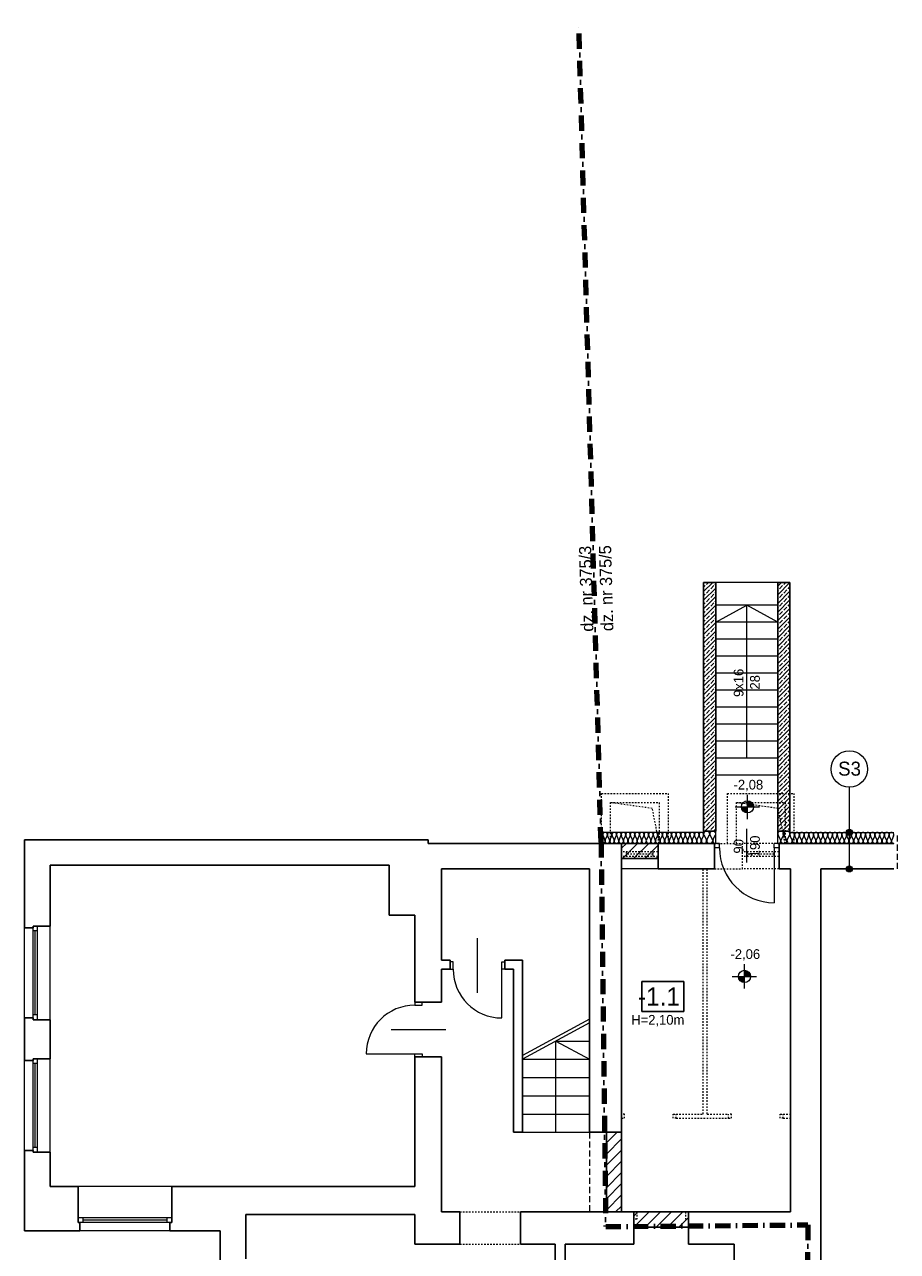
# Model space of a CAD drawing. Extents: x -220312 to -8310, y -91840 to 81907.
# Tile 2 of 128: x -200472 to -186114, y -54065 to -33890. Entities that reach past the tile are written whole.
import ezdxf

# ---------------------------------------------------------------- set-up
doc = ezdxf.new("R2010")
doc.units = 0
doc.header["$MEASUREMENT"] = 0
for name, pattern in [('Hidden Line', [50, 25, -25]), ('Krawędzie ukryte', [150, 100, -50]), ('Kreski i kropki', [450, 250, -100, 0, -100])]:
    doc.linetypes.add(name, pattern=pattern)
doc.layers.add('Arch drzwi_Nr_Pióra__4', color=7, linetype='Continuous', lineweight=9, true_color=0x029e21)
doc.layers.add('Arch okna_Nr_Pióra__4', color=7, linetype='Continuous', lineweight=9, true_color=0x029e21)
for name, color, linetype, lineweight in [('Arch ocieplenie_Nr_Pióra__46', 5, 'Continuous', 13), ('Arch opisy_Nr_Pióra__1', 7, 'Continuous', 25), ('Arch opisy_Nr_Pióra__21', 7, 'Continuous', 9), ('Arch schody_Nr_Pióra__1', 7, 'Continuous', 25), ('Arch schody_Nr_Pióra__21', 7, 'Continuous', 9), ('Arch wykończenie_Nr_Pióra__46', 5, 'Continuous', 13), ('arch wypelnienia_Nr_Pióra__21', 7, 'Continuous', 9), ('Arch ściany nośne_Nr_Pióra__21', 7, 'Continuous', 9), ('Arch ściany nośne_Nr_Pióra__27', 7, 'Continuous', 30), ('INWENT KONST. DREWNIANA_Nr_Pióra__20', 1, 'Continuous', 100), ('INWENT OPISY_Nr_Pióra__21', 7, 'Continuous', 9), ('INWENT RZĘDNE_Nr_Pióra__21', 7, 'Continuous', 9), ('INWENT WYMIARY_Nr_Pióra__21', 7, 'Continuous', 9), ('INWENT. DRZWI_Nr_Pióra__101', 8, 'Continuous', 13), ('INWENT. DRZWI_Nr_Pióra__5', 7, 'Continuous', 13), ('INWENT. OKNA_Nr_Pióra__101', 8, 'Continuous', 13), ('INWENT. OKNA_Nr_Pióra__21', 7, 'Continuous', 9), ('INWENT. OKNA_Nr_Pióra__5', 7, 'Continuous', 13), ('INWENT.ŚCIANY_Nr_Pióra__1', 7, 'Continuous', 25), ('INWENT.ŚCIANY_Nr_Pióra__101', 8, 'Continuous', 13), ('INWENT.ŚCIANY_Nr_Pióra__21', 7, 'Continuous', 9), ('Istniejące schody_Nr_Pióra__5', 7, 'Continuous', 13), ('Istniejące stropy_Nr_Pióra__5', 7, 'Continuous', 13)]:
    doc.layers.add(name, color=color, linetype=linetype, lineweight=lineweight)
doc.layers.add('Drzwi ArchiCAD', color=7, linetype='Continuous')
doc.styles.add('GENERATED_STYLE_2', font='txt')
doc.styles.add('GENERATED_STYLE_4', font='txt')
doc.styles.add('GENERATED_STYLE_6', font='txt')
pattern_1 = [(45, (0, 0), (-91.92388, 91.92388), [])]

# ---------------------------------------------------------------- blocks, each defined once
blk = doc.blocks.new('piwnica')
at = {"layer": 'Arch opisy_Nr_Pióra__21', "linetype": 'Continuous'}
for points in [[(-186854, -47175), (-186858, -47156), (-186869, -47140), (-186885, -47129), (-186904, -47125), (-186923, -47129), (-186940, -47140), (-186950, -47156), (-186954, -47175), (-186950, -47194), (-186940, -47211), (-186923, -47221), (-186904, -47225), (-186885, -47221), (-186869, -47211), (-186858, -47194)], [(-186854, -47775), (-186858, -47756), (-186869, -47740), (-186885, -47729), (-186904, -47725), (-186923, -47729), (-186940, -47740), (-186950, -47756), (-186954, -47775), (-186950, -47794), (-186940, -47811), (-186923, -47821), (-186904, -47825), (-186885, -47821), (-186869, -47811), (-186858, -47794)]]:
    blk.add_hatch(color=252, dxfattribs=at).paths.add_polyline_path(points, flags=0)
at = {"layer": 'Arch ściany nośne_Nr_Pióra__21', "linetype": 'Continuous'}
h = blk.add_hatch(dxfattribs=at)
h.set_pattern_fill('Common_Brick', color=252, style=0, pattern_type=2)
h.set_pattern_definition(pattern_1)
h.paths.add_polyline_path([(-190652, -47605), (-190052, -47605), (-190052, -47355), (-190652, -47355)], flags=0)
h = blk.add_hatch(dxfattribs=at)
h.set_pattern_fill('Common_Brick', color=252, style=0, pattern_type=2)
h.set_pattern_definition(pattern_1)
h.paths.add_polyline_path([(-190652, -53415), (-190652, -52105), (-190902, -52105), (-190902, -53415)], flags=0)
h = blk.add_hatch(dxfattribs=at)
h.set_pattern_fill('Common_Brick', color=252, style=0, pattern_type=2)
h.set_pattern_definition(pattern_1)
h.paths.add_polyline_path([(-190452, -53665), (-189552, -53665), (-189552, -53415), (-190452, -53415)], flags=0)
at = {"layer": 'INWENT RZĘDNE_Nr_Pióra__21', "linetype": 'Continuous'}
for points in [[(-188581, -46755), (-188681, -46755), (-188674, -46794), (-188652, -46826), (-188620, -46848), (-188581, -46855)], [(-188581, -46755), (-188481, -46755), (-188489, -46717), (-188511, -46685), (-188543, -46663), (-188581, -46655)], [(-188631, -49542), (-188731, -49542), (-188724, -49580), (-188702, -49613), (-188670, -49634), (-188631, -49642)], [(-188631, -49542), (-188531, -49542), (-188539, -49504), (-188561, -49471), (-188593, -49449), (-188631, -49442)]]:
    blk.add_hatch(color=252, dxfattribs=at).paths.add_polyline_path(points, flags=0)
at = {"color": 252}
for p, q in [((-190321, -50120), (-190321, -49626)), ((-190321, -49626), (-189629, -49626)), ((-189629, -49626), (-189629, -50120)), ((-189629, -50120), (-190321, -50120))]:
    blk.add_line(p, q, dxfattribs=at)
at = {"layer": 'Arch ocieplenie_Nr_Pióra__46', "color": 252, "linetype": 'Continuous'}
for p, q in [((-190957, -47229), (-190926, -47302)), ((-190920, -47302), (-190888, -47229)), ((-190882, -47229), (-190851, -47302)), ((-190844, -47302), (-190813, -47229)), ((-190807, -47229), (-190775, -47302)), ((-190769, -47302), (-190738, -47229)), ((-190731, -47229), (-190700, -47302)), ((-190694, -47302), (-190662, -47229)), ((-190656, -47229), (-190625, -47302)), ((-190618, -47302), (-190587, -47229)), ((-190581, -47229), (-190549, -47302)), ((-190543, -47302), (-190512, -47229)), ((-190505, -47229), (-190474, -47302)), ((-190468, -47302), (-190436, -47229)), ((-190430, -47229), (-190398, -47302)), ((-190392, -47302), (-190361, -47229)), ((-190354, -47229), (-190323, -47302)), ((-190317, -47302), (-190285, -47229)), ((-190279, -47229), (-190248, -47302)), ((-190241, -47302), (-190210, -47229)), ((-190204, -47229), (-190172, -47302)), ((-190166, -47302), (-190135, -47229)), ((-190128, -47229), (-190097, -47302)), ((-190091, -47302), (-190059, -47229)), ((-190053, -47229), (-190022, -47302)), ((-190015, -47302), (-189984, -47229)), ((-189978, -47229), (-189946, -47302)), ((-189940, -47302), (-189909, -47229)), ((-189902, -47229), (-189871, -47302)), ((-189865, -47302), (-189833, -47229)), ((-189827, -47229), (-189795, -47302)), ((-189789, -47302), (-189758, -47229)), ((-189751, -47229), (-189720, -47302)), ((-189714, -47302), (-189682, -47229)), ((-189676, -47229), (-189645, -47302)), ((-189638, -47302), (-189607, -47229)), ((-189601, -47229), (-189569, -47302)), ((-189563, -47302), (-189532, -47229)), ((-189525, -47229), (-189494, -47302)), ((-189488, -47302), (-189456, -47229)), ((-189450, -47229), (-189419, -47302)), ((-189412, -47302), (-189381, -47229)), ((-189375, -47229), (-189343, -47302)), ((-189337, -47302), (-189306, -47229)), ((-189298, -47215), (-189257, -47296)), ((-189248, -47296), (-189207, -47215)), ((-189198, -47215), (-189157, -47296)), ((-189148, -47296), (-189107, -47215)), ((-188037, -47296), (-188078, -47215)), ((-187987, -47215), (-188028, -47296)), ((-187937, -47296), (-187978, -47215)), ((-187887, -47215), (-187928, -47296)), ((-187847, -47302), (-187879, -47229)), ((-187808, -47229), (-187840, -47302)), ((-187769, -47302), (-187801, -47229)), ((-187730, -47229), (-187763, -47302)), ((-187691, -47302), (-187724, -47229)), ((-187653, -47229), (-187685, -47302)), ((-187614, -47302), (-187646, -47229)), ((-187575, -47229), (-187607, -47302)), ((-187536, -47302), (-187568, -47229)), ((-187497, -47229), (-187530, -47302)), ((-187458, -47302), (-187491, -47229)), ((-187420, -47229), (-187452, -47302)), ((-187381, -47302), (-187413, -47229)), ((-187342, -47229), (-187374, -47302)), ((-187303, -47302), (-187335, -47229)), ((-187264, -47229), (-187297, -47302)), ((-187225, -47302), (-187258, -47229)), ((-187187, -47229), (-187219, -47302)), ((-187148, -47302), (-187180, -47229)), ((-187109, -47229), (-187141, -47302)), ((-187070, -47302), (-187102, -47229)), ((-187031, -47229), (-187064, -47302)), ((-186992, -47302), (-187025, -47229)), ((-186954, -47229), (-186986, -47302)), ((-186915, -47302), (-186947, -47229)), ((-186876, -47229), (-186908, -47302)), ((-186837, -47302), (-186869, -47229)), ((-186798, -47229), (-186831, -47302)), ((-186759, -47302), (-186792, -47229)), ((-186721, -47229), (-186753, -47302)), ((-186682, -47302), (-186714, -47229)), ((-186643, -47229), (-186675, -47302)), ((-186604, -47302), (-186636, -47229)), ((-186565, -47229), (-186598, -47302)), ((-186526, -47302), (-186559, -47229)), ((-186488, -47229), (-186520, -47302)), ((-186449, -47302), (-186481, -47229)), ((-186410, -47229), (-186442, -47302)), ((-186371, -47302), (-186403, -47229)), ((-186332, -47229), (-186365, -47302)), ((-186293, -47302), (-186326, -47229)), ((-186255, -47229), (-186287, -47302)), ((-186216, -47302), (-186248, -47229)), ((-186177, -47229), (-186209, -47302))]:
    blk.add_line(p, q, dxfattribs=at)
for centre, major_axis, ratio, start_param, end_param in [((-190923, -47213), (0, 38.3), 0.984473, 4.299595, 8.266775), ((-190848, -47213), (0, 38.3), 0.984473, 4.299595, 8.266775), ((-190772, -47213), (0, 38.3), 0.984473, 4.299595, 8.266775), ((-190697, -47213), (0, 38.3), 0.984473, 4.299595, 8.266775), ((-190621, -47213), (0, 38.3), 0.984473, 4.299595, 8.266775), ((-190546, -47213), (0, 38.3), 0.984473, 4.299595, 8.266775), ((-190471, -47213), (0, 38.3), 0.984473, 4.299595, 8.266775), ((-190395, -47213), (0, 38.3), 0.984473, 4.299595, 8.266775), ((-190320, -47213), (0, 38.3), 0.984473, 4.299595, 8.266775), ((-190245, -47213), (0, 38.3), 0.984473, 4.299595, 8.266775), ((-190169, -47213), (0, 38.3), 0.984473, 4.299595, 8.266775), ((-190094, -47213), (0, 38.3), 0.984473, 4.299595, 8.266775), ((-190018, -47213), (0, 38.3), 0.984473, 4.299595, 8.266775), ((-189943, -47213), (0, 38.3), 0.984473, 4.299595, 8.266775), ((-189868, -47213), (0, 38.3), 0.984473, 4.299595, 8.266775), ((-189792, -47213), (0, 38.3), 0.984473, 4.299595, 8.266775), ((-189717, -47213), (0, 38.3), 0.984473, 4.299595, 8.266775), ((-189642, -47213), (0, 38.3), 0.984473, 4.299595, 8.266775), ((-189566, -47213), (0, 38.3), 0.984473, 4.299595, 8.266775), ((-189491, -47213), (0, 38.3), 0.984473, 4.299595, 8.266775), ((-189415, -47213), (0, 38.3), 0.984473, 4.299595, 8.266775), ((-189340, -47213), (0, 38.3), 0.984473, 4.299595, 8.266775), ((-189252, -47198), (50, 0), 0.850705, 5.870392, 9.837571), ((-189152, -47198), (50, 0), 0.850705, 5.870392, 9.837571), ((-188032, -47198), (-50, 0), 0.850705, 2.728799, 6.695979), ((-187932, -47198), (-50, 0), 0.850705, 2.728799, 6.695979), ((-187844, -47213), (-38.8, 0), 0.985753, 2.728799, 6.695979), ((-187766, -47213), (-38.8, 0), 0.985753, 2.728799, 6.695979), ((-187688, -47213), (-38.8, 0), 0.985753, 2.728799, 6.695979), ((-187611, -47213), (-38.8, 0), 0.985753, 2.728799, 6.695979), ((-187533, -47213), (-38.8, 0), 0.985753, 2.728799, 6.695979), ((-187455, -47213), (-38.8, 0), 0.985753, 2.728799, 6.695979), ((-187378, -47213), (-38.8, 0), 0.985753, 2.728799, 6.695979), ((-187300, -47213), (-38.8, 0), 0.985753, 2.728799, 6.695979), ((-187222, -47213), (-38.8, 0), 0.985753, 2.728799, 6.695979), ((-187145, -47213), (-38.8, 0), 0.985753, 2.728799, 6.695979), ((-187067, -47213), (-38.8, 0), 0.985753, 2.728799, 6.695979), ((-186989, -47213), (-38.8, 0), 0.985753, 2.728799, 6.695979), ((-186911, -47213), (-38.8, 0), 0.985753, 2.728799, 6.695979), ((-186834, -47213), (-38.8, 0), 0.985753, 2.728799, 6.695979), ((-186756, -47213), (-38.8, 0), 0.985753, 2.728799, 6.695979), ((-186678, -47213), (-38.8, 0), 0.985753, 2.728799, 6.695979), ((-186601, -47213), (-38.8, 0), 0.985753, 2.728799, 6.695979), ((-186523, -47213), (-38.8, 0), 0.985753, 2.728799, 6.695979), ((-186445, -47213), (-38.8, 0), 0.985753, 2.728799, 6.695979), ((-186368, -47213), (-38.8, 0), 0.985753, 2.728799, 6.695979), ((-186290, -47213), (-38.8, 0), 0.985753, 2.728799, 6.695979), ((-186212, -47213), (-38.8, 0), 0.985753, 2.728799, 6.695979), ((-190961, -47317), (0, 38.3), 0.984473, 3.141593, 5.125182), ((-190885, -47317), (0, 38.3), 0.984473, 1.158004, 5.125183), ((-190810, -47317), (0, 38.3), 0.984473, 1.158004, 5.125183), ((-190735, -47317), (0, 38.3), 0.984473, 1.158004, 5.125183), ((-190659, -47317), (0, 38.3), 0.984473, 1.158004, 5.125183), ((-190584, -47317), (0, 38.3), 0.984473, 1.158004, 5.125183), ((-190508, -47317), (0, 38.3), 0.984473, 1.158004, 5.125183), ((-190433, -47317), (0, 38.3), 0.984473, 1.158004, 5.125183), ((-190358, -47317), (0, 38.3), 0.984473, 1.158004, 5.125183), ((-190282, -47317), (0, 38.3), 0.984473, 1.158004, 5.125183), ((-190207, -47317), (0, 38.3), 0.984473, 1.158004, 5.125183), ((-190132, -47317), (0, 38.3), 0.984473, 1.158004, 5.125183), ((-190056, -47317), (0, 38.3), 0.984473, 1.158004, 5.125183), ((-189981, -47317), (0, 38.3), 0.984473, 1.158004, 5.125183), ((-189905, -47317), (0, 38.3), 0.984473, 1.158004, 5.125183), ((-189830, -47317), (0, 38.3), 0.984473, 1.158004, 5.125183), ((-189755, -47317), (0, 38.3), 0.984473, 1.158004, 5.125183), ((-189679, -47317), (0, 38.3), 0.984473, 1.158004, 5.125183), ((-189604, -47317), (0, 38.3), 0.984473, 1.158004, 5.125183), ((-189529, -47317), (0, 38.3), 0.984473, 1.158004, 5.125183), ((-189453, -47317), (0, 38.3), 0.984473, 1.158004, 5.125183), ((-189378, -47317), (0, 38.3), 0.984473, 1.158004, 5.125183), ((-189302, -47317), (0, 38.3), 0.984473, 1.158004, 3.141593), ((-189302, -47313), (50, 0), 0.850705, 4.712389, 6.695979), ((-189202, -47313), (50, 0), 0.850705, 2.7288, 6.695979), ((-189102, -47313), (50, 0), 0.850705, 2.7288, 4.712389), ((-188082, -47313), (-50, 0), 0.850705, 1.570796, 3.554385), ((-187982, -47313), (-50, 0), 0.850705, 5.870392, 9.837571), ((-187882, -47313), (-50, 0), 0.850705, 5.870392, 7.853982), ((-187882, -47317), (-38.8, 0), 0.985753, 1.570796, 3.554385), ((-187805, -47317), (-38.8, 0), 0.985753, 5.870392, 9.837571), ((-187727, -47317), (-38.8, 0), 0.985753, 5.870392, 9.837571), ((-187649, -47317), (-38.8, 0), 0.985753, 5.870392, 9.837571), ((-187572, -47317), (-38.8, 0), 0.985753, 5.870392, 9.837571), ((-187494, -47317), (-38.8, 0), 0.985753, 5.870392, 9.837571), ((-187416, -47317), (-38.8, 0), 0.985753, 5.870392, 9.837571), ((-187339, -47317), (-38.8, 0), 0.985753, 5.870392, 9.837571), ((-187261, -47317), (-38.8, 0), 0.985753, 5.870392, 9.837571), ((-187183, -47317), (-38.8, 0), 0.985753, 5.870392, 9.837571), ((-187106, -47317), (-38.8, 0), 0.985753, 5.870392, 9.837571), ((-187028, -47317), (-38.8, 0), 0.985753, 5.870392, 9.837571), ((-186950, -47317), (-38.8, 0), 0.985753, 5.870392, 9.837571), ((-186873, -47317), (-38.8, 0), 0.985753, 5.870392, 9.837571), ((-186795, -47317), (-38.8, 0), 0.985753, 5.870392, 9.837571), ((-186717, -47317), (-38.8, 0), 0.985753, 5.870392, 9.837571), ((-186640, -47317), (-38.8, 0), 0.985753, 5.870392, 9.837571), ((-186562, -47317), (-38.8, 0), 0.985753, 5.870392, 9.837571), ((-186484, -47317), (-38.8, 0), 0.985753, 5.870392, 9.837571), ((-186407, -47317), (-38.8, 0), 0.985753, 5.870392, 9.837571), ((-186329, -47317), (-38.8, 0), 0.985753, 5.870392, 9.837571), ((-186251, -47317), (-38.8, 0), 0.985753, 5.870392, 9.837571), ((-186174, -47317), (-38.8, 0), 0.985753, 5.870392, 7.853982)]:
    blk.add_ellipse(centre, major_axis=major_axis, ratio=ratio, start_param=start_param, end_param=end_param, dxfattribs=at)
at = {"layer": 'Arch okna_Nr_Pióra__4', "color": 252, "linetype": 'Continuous'}
for p, q in [((-188592, -47668), (-188592, -47118)), ((-189042, -47355), (-189122, -47355)), ((-189042, -47430), (-189042, -47355)), ((-188142, -47430), (-188142, -47355)), ((-188062, -47355), (-188142, -47355)), ((-189042, -47430), (-189122, -47430)), ((-188142, -47430), (-188142, -48330)), ((-188062, -47430), (-188142, -47430))]:
    blk.add_line(p, q, dxfattribs=at)
blk.add_arc((-188142, -47430), 900, 180, 270, dxfattribs=at)
at = {"layer": 'Arch opisy_Nr_Pióra__21', "color": 252, "linetype": 'Continuous'}
for p, q in [((-186904, -47175), (-186904, -46432)), ((-186904, -47725), (-186904, -47225))]:
    blk.add_line(p, q, dxfattribs=at)
for centre, radius in [((-186904, -46132), 300), ((-186904, -47175), 50), ((-186904, -47775), 50)]:
    blk.add_circle(centre, radius, dxfattribs=at)
at = {"layer": 'Arch schody_Nr_Pióra__1', "color": 252, "linetype": 'Continuous'}
for p, q in [((-189302, -43065), (-189102, -43065)), ((-189302, -47155), (-189302, -43065)), ((-189102, -47155), (-189102, -43065)), ((-188082, -43065), (-187882, -43065)), ((-188082, -47155), (-188082, -43065)), ((-187882, -47155), (-187882, -43065)), ((-189302, -47155), (-189102, -47155)), ((-188082, -47155), (-187882, -47155))]:
    blk.add_line(p, q, dxfattribs=at)
at = {"layer": 'Arch schody_Nr_Pióra__21', "color": 252, "linetype": 'Continuous'}
for p, q in [((-188082, -43065), (-189102, -43065)), ((-189102, -43715), (-188592, -43435)), ((-188082, -43435), (-189102, -43435)), ((-188082, -43715), (-188592, -43435)), ((-188592, -45955), (-188592, -43435)), ((-188082, -43715), (-189102, -43715)), ((-188082, -43995), (-189102, -43995)), ((-188082, -44275), (-189102, -44275)), ((-188082, -44555), (-189102, -44555)), ((-188082, -44835), (-189102, -44835)), ((-188082, -45115), (-189102, -45115)), ((-188082, -45395), (-189102, -45395)), ((-188082, -45675), (-189102, -45675)), ((-188082, -45955), (-189102, -45955)), ((-188082, -46235), (-189102, -46235))]:
    blk.add_line(p, q, dxfattribs=at)
at = {"layer": 'Arch wykończenie_Nr_Pióra__46', "color": 252, "linetype": 'Continuous'}
for p, q in [((-189302, -47175), (-190963, -47175)), ((-189302, -47155), (-189302, -47175)), ((-189102, -47355), (-189102, -47155)), ((-188082, -47355), (-188082, -47155)), ((-187882, -47155), (-187882, -47175)), ((-187882, -47175), (-186174, -47175))]:
    blk.add_line(p, q, dxfattribs=at)
at = {"layer": 'arch wypelnienia_Nr_Pióra__21', "color": 252, "linetype": 'Continuous'}
for p, q in [((-189302, -43214), (-189153, -43065)), ((-189302, -43073), (-189295, -43065)), ((-189302, -43143), (-189275, -43116)), ((-189302, -43356), (-189102, -43156)), ((-189257, -43098), (-189224, -43065)), ((-189186, -43169), (-189133, -43116)), ((-189116, -43098), (-189102, -43085)), ((-188082, -43125), (-188022, -43065)), ((-188082, -43267), (-187882, -43067)), ((-188055, -43169), (-188002, -43116)), ((-187984, -43098), (-187951, -43065)), ((-187914, -43169), (-187882, -43138)), ((-189302, -43285), (-189275, -43257)), ((-189302, -43497), (-189102, -43297)), ((-189257, -43240), (-189204, -43187)), ((-189257, -43381), (-189204, -43328)), ((-189186, -43310), (-189133, -43257)), ((-189116, -43240), (-189102, -43226)), ((-189116, -43381), (-189102, -43368)), ((-188082, -43196), (-188073, -43187)), ((-188082, -43408), (-187882, -43208)), ((-188082, -43338), (-188073, -43328)), ((-188082, -43550), (-187882, -43350)), ((-188055, -43310), (-188002, -43257)), ((-187984, -43240), (-187931, -43187)), ((-187984, -43381), (-187931, -43328)), ((-187914, -43310), (-187882, -43279)), ((-189302, -43426), (-189275, -43399)), ((-189302, -43638), (-189102, -43438)), ((-189302, -43568), (-189275, -43540)), ((-189257, -43522), (-189204, -43469)), ((-189186, -43452), (-189133, -43399)), ((-189186, -43593), (-189133, -43540)), ((-189116, -43522), (-189102, -43509)), ((-188082, -43479), (-188073, -43469)), ((-188082, -43691), (-187882, -43491)), ((-188055, -43452), (-188002, -43399)), ((-188055, -43593), (-188002, -43540)), ((-187984, -43522), (-187931, -43469)), ((-187914, -43452), (-187882, -43420)), ((-187914, -43593), (-187882, -43562)), ((-189302, -43780), (-189102, -43580)), ((-189302, -43709), (-189275, -43682)), ((-189302, -43921), (-189102, -43721)), ((-189257, -43664), (-189204, -43611)), ((-189257, -43805), (-189204, -43752)), ((-189186, -43735), (-189133, -43682)), ((-189116, -43664), (-189102, -43651)), ((-188082, -43620), (-188073, -43611)), ((-188082, -43833), (-187882, -43633)), ((-188082, -43762), (-188073, -43752)), ((-188082, -43974), (-187882, -43774)), ((-188055, -43735), (-188002, -43682)), ((-187984, -43664), (-187931, -43611)), ((-187984, -43805), (-187931, -43752)), ((-187914, -43735), (-187882, -43703)), ((-189302, -43851), (-189275, -43823)), ((-189302, -44063), (-189102, -43863)), ((-189302, -43992), (-189275, -43964)), ((-189257, -43947), (-189204, -43894)), ((-189186, -43876), (-189133, -43823)), ((-189186, -44017), (-189133, -43964)), ((-189116, -43805), (-189102, -43792)), ((-189116, -43947), (-189102, -43933)), ((-188082, -43903), (-188073, -43894)), ((-188082, -44115), (-187882, -43915)), ((-188055, -43876), (-188002, -43823)), ((-188055, -44017), (-188002, -43964)), ((-187984, -43947), (-187931, -43894)), ((-187914, -43876), (-187882, -43845)), ((-189302, -44204), (-189102, -44004)), ((-189302, -44133), (-189275, -44106)), ((-189302, -44345), (-189102, -44145)), ((-189257, -44088), (-189204, -44035)), ((-189257, -44230), (-189204, -44176)), ((-189186, -44159), (-189133, -44106)), ((-189116, -44088), (-189102, -44075)), ((-188082, -44045), (-188073, -44035)), ((-188082, -44257), (-187882, -44057)), ((-188082, -44186), (-188073, -44176)), ((-188055, -44159), (-188002, -44106)), ((-187984, -44088), (-187931, -44035)), ((-187984, -44230), (-187931, -44176)), ((-187914, -44017), (-187882, -43986)), ((-187914, -44159), (-187882, -44128)), ((-189302, -44275), (-189275, -44247)), ((-189302, -44487), (-189102, -44287)), ((-189257, -44371), (-189204, -44318)), ((-189186, -44300), (-189133, -44247)), ((-189116, -44230), (-189102, -44216)), ((-189116, -44371), (-189102, -44358)), ((-188082, -44398), (-187882, -44198)), ((-188082, -44328), (-188073, -44318)), ((-188082, -44540), (-187882, -44340)), ((-188055, -44300), (-188002, -44247)), ((-187984, -44371), (-187931, -44318)), ((-187914, -44300), (-187882, -44269)), ((-189302, -44416), (-189275, -44389)), ((-189302, -44628), (-189102, -44428)), ((-189302, -44558), (-189275, -44530)), ((-189302, -44770), (-189102, -44570)), ((-189257, -44512), (-189204, -44459)), ((-189186, -44442), (-189133, -44389)), ((-189186, -44583), (-189133, -44530)), ((-189116, -44512), (-189102, -44499)), ((-188082, -44469), (-188073, -44459)), ((-188082, -44681), (-187882, -44481)), ((-188055, -44442), (-188002, -44389)), ((-188055, -44583), (-188002, -44530)), ((-187984, -44512), (-187931, -44459)), ((-187914, -44442), (-187882, -44410)), ((-187914, -44583), (-187882, -44552)), ((-189302, -44699), (-189275, -44671)), ((-189302, -44911), (-189102, -44711)), ((-189257, -44654), (-189204, -44601)), ((-189257, -44795), (-189204, -44742)), ((-189186, -44725), (-189133, -44671)), ((-189116, -44654), (-189102, -44640)), ((-189116, -44795), (-189102, -44782)), ((-188082, -44610), (-188073, -44601)), ((-188082, -44823), (-187882, -44623)), ((-188082, -44752), (-188073, -44742)), ((-188082, -44964), (-187882, -44764)), ((-188055, -44725), (-188002, -44671)), ((-187984, -44654), (-187931, -44601)), ((-187984, -44795), (-187931, -44742)), ((-187914, -44725), (-187882, -44693)), ((-189302, -44840), (-189275, -44813)), ((-189302, -45053), (-189102, -44853)), ((-189302, -44982), (-189275, -44954)), ((-189257, -44937), (-189204, -44884)), ((-189186, -44866), (-189133, -44813)), ((-189186, -45007), (-189133, -44954)), ((-189116, -44937), (-189102, -44923)), ((-188082, -44893), (-188073, -44884)), ((-188082, -45105), (-187882, -44905)), ((-188055, -44866), (-188002, -44813)), ((-188055, -45007), (-188002, -44954)), ((-187984, -44937), (-187931, -44884)), ((-187914, -44866), (-187882, -44835)), ((-187914, -45007), (-187882, -44976)), ((-189302, -45194), (-189102, -44994)), ((-189302, -45123), (-189275, -45096)), ((-189302, -45335), (-189102, -45135)), ((-189257, -45078), (-189204, -45025)), ((-189257, -45219), (-189204, -45166)), ((-189186, -45149), (-189133, -45096)), ((-189116, -45078), (-189102, -45065)), ((-188082, -45035), (-188073, -45025)), ((-188082, -45247), (-187882, -45047)), ((-188082, -45176), (-188073, -45166)), ((-188082, -45388), (-187882, -45188)), ((-188055, -45149), (-188002, -45096)), ((-187984, -45078), (-187931, -45025)), ((-187984, -45219), (-187931, -45166)), ((-187914, -45149), (-187882, -45118)), ((-189302, -45265), (-189275, -45237)), ((-189302, -45477), (-189102, -45277)), ((-189302, -45406), (-189275, -45379)), ((-189257, -45361), (-189204, -45308)), ((-189186, -45290), (-189133, -45237)), ((-189186, -45432), (-189133, -45379)), ((-189116, -45219), (-189102, -45206)), ((-189116, -45361), (-189102, -45348)), ((-188082, -45318), (-188073, -45308)), ((-188082, -45530), (-187882, -45330)), ((-188055, -45290), (-188002, -45237)), ((-188055, -45432), (-188002, -45379)), ((-187984, -45361), (-187931, -45308)), ((-187914, -45290), (-187882, -45259)), ((-189302, -45618), (-189102, -45418)), ((-189302, -45548), (-189275, -45520)), ((-189302, -45760), (-189102, -45560)), ((-189257, -45502), (-189204, -45449)), ((-189257, -45644), (-189204, -45591)), ((-189186, -45573), (-189133, -45520)), ((-189116, -45502), (-189102, -45489)), ((-188082, -45459), (-188073, -45449)), ((-188082, -45671), (-187882, -45471)), ((-188082, -45600), (-188073, -45591)), ((-188055, -45573), (-188002, -45520)), ((-187984, -45502), (-187931, -45449)), ((-187984, -45644), (-187931, -45591)), ((-187914, -45432), (-187882, -45400)), ((-187914, -45573), (-187882, -45542)), ((-189302, -45689), (-189275, -45661)), ((-189302, -45901), (-189102, -45701)), ((-189257, -45785), (-189204, -45732)), ((-189186, -45714), (-189133, -45661)), ((-189116, -45644), (-189102, -45630)), ((-189116, -45785), (-189102, -45772)), ((-188082, -45812), (-187882, -45612)), ((-188082, -45742), (-188073, -45732)), ((-188082, -45954), (-187882, -45754)), ((-188055, -45714), (-188002, -45661)), ((-187984, -45785), (-187931, -45732)), ((-187914, -45714), (-187882, -45683)), ((-189302, -45830), (-189275, -45803)), ((-189302, -46043), (-189102, -45843)), ((-189302, -45972), (-189275, -45944)), ((-189302, -46184), (-189102, -45984)), ((-189257, -45927), (-189204, -45874)), ((-189186, -45856), (-189133, -45803)), ((-189186, -45997), (-189133, -45944)), ((-189116, -45927), (-189102, -45913)), ((-188082, -45883), (-188073, -45874)), ((-188082, -46095), (-187882, -45895)), ((-188055, -45856), (-188002, -45803)), ((-188055, -45997), (-188002, -45944)), ((-187984, -45927), (-187931, -45874)), ((-187914, -45856), (-187882, -45825)), ((-187914, -45997), (-187882, -45966)), ((-189302, -46113), (-189275, -46086)), ((-189302, -46325), (-189102, -46125)), ((-189257, -46068), (-189204, -46015)), ((-189257, -46209), (-189204, -46156)), ((-189186, -46139), (-189133, -46086)), ((-189116, -46068), (-189102, -46055)), ((-189116, -46209), (-189102, -46196)), ((-188082, -46025), (-188073, -46015)), ((-188082, -46237), (-187882, -46037)), ((-188082, -46166), (-188073, -46156)), ((-188082, -46378), (-187882, -46178)), ((-188055, -46139), (-188002, -46086)), ((-187984, -46068), (-187931, -46015)), ((-187984, -46209), (-187931, -46156)), ((-187914, -46139), (-187882, -46107)), ((-189302, -46255), (-189275, -46227)), ((-189302, -46467), (-189102, -46267)), ((-189302, -46396), (-189275, -46369)), ((-189257, -46351), (-189204, -46298)), ((-189186, -46280), (-189133, -46227)), ((-189186, -46422), (-189133, -46369)), ((-189116, -46351), (-189102, -46338)), ((-188082, -46307), (-188073, -46298)), ((-188082, -46520), (-187882, -46320)), ((-188055, -46280), (-188002, -46227)), ((-188055, -46422), (-188002, -46369)), ((-187984, -46351), (-187931, -46298)), ((-187914, -46280), (-187882, -46249)), ((-187914, -46422), (-187882, -46390)), ((-189302, -46608), (-189102, -46408)), ((-189302, -46538), (-189275, -46510)), ((-189302, -46750), (-189102, -46550)), ((-189257, -46492), (-189204, -46439)), ((-189257, -46634), (-189204, -46581)), ((-189186, -46563), (-189133, -46510)), ((-189116, -46492), (-189102, -46479)), ((-188082, -46449), (-188073, -46439)), ((-188082, -46661), (-187882, -46461)), ((-188082, -46590), (-188073, -46581)), ((-188082, -46802), (-187882, -46602)), ((-188055, -46563), (-188002, -46510)), ((-187984, -46492), (-187931, -46439)), ((-187984, -46634), (-187931, -46581)), ((-187914, -46563), (-187882, -46532)), ((-189302, -46679), (-189275, -46651)), ((-189302, -46891), (-189102, -46691)), ((-189302, -46820), (-189275, -46793)), ((-189257, -46775), (-189204, -46722)), ((-189186, -46704), (-189133, -46651)), ((-189186, -46846), (-189133, -46793)), ((-189116, -46634), (-189102, -46620)), ((-189116, -46775), (-189102, -46762)), ((-188082, -46732), (-188073, -46722)), ((-188082, -46944), (-187882, -46744)), ((-188055, -46704), (-188002, -46651)), ((-188055, -46846), (-188002, -46793)), ((-187984, -46775), (-187931, -46722)), ((-187914, -46704), (-187882, -46673)), ((-189302, -47032), (-189102, -46832)), ((-189302, -46962), (-189275, -46934)), ((-189284, -47155), (-189102, -46974)), ((-189257, -46917), (-189204, -46864)), ((-189257, -47058), (-189204, -47005)), ((-189186, -46987), (-189133, -46934)), ((-189116, -46917), (-189102, -46903)), ((-188082, -46873), (-188073, -46864)), ((-188082, -47085), (-187882, -46885)), ((-188082, -47015), (-188073, -47005)), ((-188055, -46987), (-188002, -46934)), ((-187984, -46917), (-187931, -46864)), ((-187984, -47058), (-187931, -47005)), ((-187914, -46846), (-187882, -46815)), ((-187914, -46987), (-187882, -46956)), ((-189302, -47103), (-189275, -47076)), ((-189213, -47155), (-189204, -47146)), ((-189186, -47129), (-189133, -47076)), ((-189142, -47155), (-189102, -47115)), ((-189116, -47058), (-189102, -47045)), ((-188082, -47155), (-188073, -47146)), ((-188055, -47129), (-188002, -47076)), ((-188011, -47155), (-187882, -47027)), ((-187940, -47155), (-187931, -47146)), ((-187914, -47129), (-187882, -47097))]:
    blk.add_line(p, q, dxfattribs=at)
at = {"layer": 'Arch ściany nośne_Nr_Pióra__27', "color": 252, "linetype": 'Continuous'}
for p, q in [((-190652, -47355), (-190652, -47605)), ((-190052, -47355), (-190652, -47355)), ((-190052, -47605), (-190052, -47355)), ((-190652, -47605), (-190052, -47605)), ((-190902, -52105), (-190902, -53415)), ((-190652, -52105), (-190902, -52105)), ((-190652, -53415), (-190652, -52105)), ((-190902, -53415), (-190652, -53415)), ((-190452, -53415), (-190452, -53665)), ((-189552, -53415), (-190452, -53415)), ((-189552, -53665), (-189552, -53415)), ((-190452, -53665), (-189552, -53665))]:
    blk.add_line(p, q, dxfattribs=at)
at = {"layer": 'INWENT KONST. DREWNIANA_Nr_Pióra__20', "color": 252, "linetype": 'Kreski i kropki'}
for p, q in [((-190989, -47336), (-191354, -33890)), ((-190989, -47336), (-190912, -53657)), ((-190912, -53657), (-187590, -53628)), ((-187590, -53628), (-187602, -59993))]:
    blk.add_line(p, q, dxfattribs=at)
at = {"layer": 'INWENT OPISY_Nr_Pióra__21', "color": 252, "linetype": 'Continuous'}
for p, q in [((-190321, -50120), (-190321, -49626)), ((-190321, -49626), (-189629, -49626)), ((-189629, -49626), (-189629, -50120)), ((-189629, -50120), (-190321, -50120))]:
    blk.add_line(p, q, dxfattribs=at)
at = {"layer": 'INWENT RZĘDNE_Nr_Pióra__21', "color": 252, "linetype": 'Continuous'}
for p, q in [((-188581, -46955), (-188581, -46555)), ((-188781, -46755), (-188381, -46755)), ((-188631, -49742), (-188631, -49342)), ((-188831, -49542), (-188431, -49542))]:
    blk.add_line(p, q, dxfattribs=at)
for centre in [(-188581, -46755), (-188631, -49542)]:
    blk.add_circle(centre, 100, dxfattribs=at)
at = {"layer": 'INWENT. DRZWI_Nr_Pióra__101', "color": 252, "linetype": 'Hidden Line'}
for p, q in [((-190602, -51805), (-190652, -51805)), ((-190602, -51875), (-190602, -51805)), ((-189802, -51805), (-189752, -51805)), ((-189802, -51875), (-189802, -51805)), ((-188842, -51805), (-188892, -51805)), ((-188842, -51875), (-188842, -51805)), ((-188042, -51805), (-187992, -51805)), ((-188042, -51875), (-188042, -51805)), ((-190652, -51875), (-190602, -51875)), ((-189752, -51875), (-189802, -51875)), ((-188892, -51875), (-188842, -51875)), ((-187992, -51875), (-188042, -51875)), ((-190452, -53415), (-190402, -53415)), ((-190402, -53415), (-190402, -53535)), ((-189602, -53415), (-189602, -53535)), ((-189552, -53415), (-189602, -53415)), ((-190402, -53535), (-190452, -53535)), ((-189602, -53535), (-189552, -53535))]:
    blk.add_line(p, q, dxfattribs=at)
at = {"layer": 'INWENT. DRZWI_Nr_Pióra__5', "color": 252, "linetype": 'Continuous'}
for p, q in [((-193022, -49815), (-193022, -48915)), ((-193422, -49305), (-193472, -49305)), ((-193472, -49425), (-193422, -49425)), ((-193422, -49425), (-193422, -49305)), ((-192622, -49305), (-192572, -49305)), ((-192622, -49425), (-192622, -49305)), ((-192572, -49425), (-192622, -49425)), ((-192622, -50225), (-192622, -49425)), ((-194052, -49965), (-194052, -50015)), ((-194052, -50015), (-193932, -50015)), ((-193932, -50015), (-193932, -49965)), ((-194442, -50415), (-193542, -50415)), ((-194852, -50815), (-194052, -50815)), ((-194052, -50865), (-194052, -50815)), ((-194052, -50815), (-193932, -50815)), ((-193932, -50815), (-193932, -50865))]:
    blk.add_line(p, q, dxfattribs=at)
for centre, start, end in [((-192622, -49425), 180, 270), ((-194052, -50815), 90, 180)]:
    blk.add_arc(centre, 800, start, end, dxfattribs=at)
at = {"layer": 'INWENT. OKNA_Nr_Pióra__101', "color": 252, "linetype": 'Hidden Line'}
for p, q in [((-190052, -47355), (-190652, -47355)), ((-188062, -47355), (-188662, -47355)), ((-190052, -47495), (-190652, -47495)), ((-190052, -47570), (-190652, -47570)), ((-190572, -47570), (-190572, -47495)), ((-190132, -47533), (-190572, -47533)), ((-190132, -47570), (-190132, -47495)), ((-188062, -47495), (-188662, -47495)), ((-188062, -47570), (-188662, -47570)), ((-188582, -47570), (-188582, -47495)), ((-188142, -47533), (-188582, -47533)), ((-188142, -47570), (-188142, -47495)), ((-188062, -47775), (-188662, -47775))]:
    blk.add_line(p, q, dxfattribs=at)
at = {"layer": 'INWENT. OKNA_Nr_Pióra__21', "color": 252, "linetype": 'Continuous'}
blk.add_line((-190052, -47775), (-190652, -47775), dxfattribs=at)
at = {"layer": 'INWENT. OKNA_Nr_Pióra__5', "color": 252, "linetype": 'Continuous'}
for p, q in [((-200472, -50225), (-200472, -48745)), ((-200332, -50255), (-200332, -48715)), ((-200257, -48795), (-200332, -48795)), ((-200295, -50175), (-200295, -48795)), ((-200257, -50255), (-200257, -48715)), ((-200052, -50255), (-200052, -48715)), ((-200257, -50175), (-200332, -50175)), ((-200472, -52405), (-200472, -50925)), ((-200332, -52435), (-200332, -50895)), ((-200257, -50975), (-200332, -50975)), ((-200295, -52355), (-200295, -50975)), ((-200257, -52435), (-200257, -50895)), ((-200052, -52435), (-200052, -50895)), ((-200257, -52355), (-200332, -52355)), ((-198052, -52995), (-199592, -52995)), ((-198052, -53513), (-199592, -53513)), ((-198052, -53588), (-199592, -53588)), ((-199512, -53513), (-199512, -53588)), ((-198132, -53551), (-199512, -53551)), ((-198132, -53513), (-198132, -53588)), ((-198082, -53728), (-199562, -53728))]:
    blk.add_line(p, q, dxfattribs=at)
at = {"layer": 'INWENT.ŚCIANY_Nr_Pióra__1', "color": 252, "linetype": 'Continuous'}
for p, q in [((-200472, -48745), (-200472, -47295)), ((-200472, -47295), (-193832, -47295)), ((-193832, -47295), (-193832, -47355)), ((-193832, -47355), (-190652, -47355)), ((-190652, -47775), (-190652, -47355)), ((-190052, -47355), (-189122, -47355)), ((-190052, -47775), (-190052, -47355)), ((-189122, -47775), (-189122, -47355)), ((-188062, -47355), (-186174, -47355)), ((-188062, -47775), (-188062, -47355)), ((-200052, -48715), (-200052, -47715)), ((-200052, -47715), (-194472, -47715)), ((-194472, -47715), (-194472, -48535)), ((-193612, -47775), (-193612, -49275)), ((-191182, -47775), (-193612, -47775)), ((-191182, -47775), (-191182, -52105)), ((-190652, -52105), (-190652, -47775)), ((-190052, -47775), (-189122, -47775)), ((-188062, -47775), (-187872, -47775)), ((-187872, -53415), (-187872, -47775)), ((-187372, -47775), (-186174, -47775)), ((-187372, -59595), (-187372, -47775)), ((-194472, -48535), (-194052, -48535)), ((-194052, -49965), (-194052, -48535)), ((-200332, -48745), (-200472, -48745)), ((-200332, -48745), (-200332, -48715)), ((-200052, -48715), (-200332, -48715)), ((-193472, -49275), (-193612, -49275)), ((-193472, -49425), (-193612, -49425)), ((-193612, -49425), (-193612, -49965)), ((-193472, -49425), (-193472, -49275)), ((-192572, -49425), (-192572, -49275)), ((-192282, -49275), (-192572, -49275)), ((-192432, -49425), (-192572, -49425)), ((-192432, -52105), (-192432, -49425)), ((-192282, -52105), (-192282, -49275)), ((-194052, -49965), (-193612, -49965)), ((-200472, -50925), (-200472, -50225)), ((-200332, -50225), (-200472, -50225)), ((-200332, -50225), (-200332, -50255)), ((-200052, -50255), (-200332, -50255)), ((-200052, -50895), (-200052, -50255)), ((-200332, -50925), (-200472, -50925)), ((-200332, -50925), (-200332, -50895)), ((-200052, -50895), (-200332, -50895)), ((-194052, -50865), (-193612, -50865)), ((-194052, -52995), (-194052, -50865)), ((-193612, -50865), (-193612, -53415)), ((-192282, -52105), (-192432, -52105)), ((-191182, -52105), (-190652, -52105)), ((-200332, -52405), (-200472, -52405)), ((-200472, -53725), (-200472, -52405)), ((-200332, -52405), (-200332, -52435)), ((-200052, -52435), (-200332, -52435)), ((-200052, -52995), (-200052, -52435)), ((-200052, -52995), (-199592, -52995)), ((-199592, -52995), (-199592, -53588)), ((-198052, -52995), (-194052, -52995)), ((-198052, -52995), (-198052, -53588)), ((-196832, -53455), (-194052, -53455)), ((-196832, -53455), (-196832, -54185)), ((-194052, -53455), (-194052, -53945)), ((-193612, -53415), (-193312, -53415)), ((-193312, -53415), (-193312, -53945)), ((-192312, -53415), (-191182, -53415)), ((-192312, -53415), (-192312, -53945)), ((-191182, -53415), (-190652, -53415)), ((-190652, -53415), (-190452, -53415)), ((-190452, -53415), (-190452, -53945)), ((-189552, -53415), (-187872, -53415)), ((-189552, -53415), (-189552, -53945)), ((-199562, -53588), (-199592, -53588)), ((-199562, -53588), (-199562, -53725)), ((-198082, -53588), (-198082, -53725)), ((-198082, -53588), (-198052, -53588)), ((-199562, -53725), (-200472, -53725)), ((-197252, -53725), (-198082, -53725)), ((-197252, -53725), (-197252, -54215)), ((-194052, -53945), (-193312, -53945)), ((-192312, -53945), (-191742, -53945)), ((-191742, -55050), (-191742, -53945)), ((-191582, -55050), (-191582, -53945)), ((-191582, -53945), (-190452, -53945)), ((-189552, -53945), (-188802, -53945)), ((-188802, -53945), (-188802, -54995))]:
    blk.add_line(p, q, dxfattribs=at)
at = {"layer": 'INWENT.ŚCIANY_Nr_Pióra__101', "color": 252, "linetype": 'Hidden Line'}
for p, q in [((-190982, -47355), (-190982, -46535)), ((-190982, -46535), (-189882, -46535)), ((-189882, -47355), (-189882, -46535)), ((-188912, -47355), (-188912, -46535)), ((-188912, -46535), (-187812, -46535)), ((-187812, -47355), (-187812, -46535)), ((-190146, -46780), (-190832, -46685)), ((-190832, -46685), (-190032, -46685)), ((-190832, -47355), (-190832, -46685)), ((-190032, -47355), (-190146, -46780)), ((-190032, -46685), (-190032, -47355)), ((-188076, -46780), (-188762, -46685)), ((-188762, -46685), (-187962, -46685)), ((-188762, -47355), (-188762, -46685)), ((-187962, -47355), (-188076, -46780)), ((-187962, -46685), (-187962, -47355)), ((-189122, -47355), (-188662, -47355)), ((-188662, -47775), (-188662, -47355)), ((-189312, -51805), (-189312, -47775)), ((-189242, -51805), (-189242, -47775)), ((-189122, -47775), (-188662, -47775)), ((-189752, -51875), (-189752, -51805)), ((-189752, -51805), (-189312, -51805)), ((-189242, -51805), (-188892, -51805)), ((-188892, -51875), (-188892, -51805)), ((-187992, -51805), (-187872, -51805)), ((-187992, -51875), (-187992, -51805)), ((-189752, -51875), (-188892, -51875)), ((-187992, -51875), (-187872, -51875)), ((-193312, -53415), (-192312, -53415)), ((-193312, -53945), (-192312, -53945))]:
    blk.add_line(p, q, dxfattribs=at)
at = {"layer": 'INWENT.ŚCIANY_Nr_Pióra__21', "color": 252, "linetype": 'Continuous'}
blk.add_line((-198082, -53725), (-197252, -53725), dxfattribs=at)
at = {"layer": 'Istniejące schody_Nr_Pióra__5', "color": 252, "linetype": 'Continuous'}
for p, q in [((-191182, -50245), (-192282, -50845)), ((-191182, -50305), (-192282, -50905)), ((-191732, -50605), (-191182, -50605)), ((-191732, -50605), (-191182, -50905)), ((-191732, -52105), (-191732, -50605)), ((-192282, -50905), (-191182, -50905)), ((-192282, -51205), (-191182, -51205)), ((-192282, -51505), (-191182, -51505)), ((-192282, -51805), (-191182, -51805)), ((-192282, -52105), (-191182, -52105))]:
    blk.add_line(p, q, dxfattribs=at)
at = {"layer": 'Istniejące stropy_Nr_Pióra__5', "color": 252, "linetype": 'Krawędzie ukryte'}
for p, q in [((-186114, -47775), (-186114, -47175)), ((-191182, -52105), (-191182, -53415)), ((-190652, -52105), (-190652, -53415))]:
    blk.add_line(p, q, dxfattribs=at)
at = {"layer": 'Arch drzwi_Nr_Pióra__4', "color": 252, "linetype": 'Continuous', "style": 'GENERATED_STYLE_6'}
for s, p in [('90', (-188647, -47522)), ('190', (-188378, -47583))]:
    blk.add_text(s, height=160, rotation=90, dxfattribs=at).set_placement(p)
at = {"layer": 'Arch opisy_Nr_Pióra__1', "color": 252, "linetype": 'Continuous', "style": 'GENERATED_STYLE_6'}
blk.add_text('S3', height=230, dxfattribs=at).set_placement((-187090, -46241))
at = {"layer": 'Arch schody_Nr_Pióra__21', "color": 252, "linetype": 'Continuous', "style": 'GENERATED_STYLE_6'}
for s, p in [('9x16', (-188647, -44947)), ('28', (-188378, -44825))]:
    blk.add_text(s, height=160, rotation=90, dxfattribs=at).set_placement(p)
at = {"layer": 'INWENT OPISY_Nr_Pióra__21', "color": 252, "linetype": 'Continuous', "style": 'GENERATED_STYLE_6'}
for s, p in [('dz. nr 375/3', (-191115, -43871)), ('dz. nr 375/5', (-190786, -43862))]:
    blk.add_text(s, height=200, rotation=91.5569, dxfattribs=at).set_placement(p)
at = {"layer": 'INWENT OPISY_Nr_Pióra__21', "color": 252, "linetype": 'Continuous', "style": 'GENERATED_STYLE_4'}
blk.add_text('-1.1', height=300, dxfattribs=at).set_placement((-190382, -50023))
at = {"layer": 'INWENT RZĘDNE_Nr_Pióra__21', "color": 252, "char_height": 160, "attachment_point": 7, "style": 'GENERATED_STYLE_2'}
for s, insert in [('{-2,08}', (-188810, -46499)), ('{-2,06}', (-188860, -49285))]:
    blk.add_mtext(s, dxfattribs=dict(at, insert=insert))
at = {"layer": 'INWENT WYMIARY_Nr_Pióra__21', "color": 252, "linetype": 'Continuous', "style": 'GENERATED_STYLE_2'}
blk.add_text('H=2,10m', height=160, dxfattribs=at).set_placement((-190493, -50336))

msp = doc.modelspace()

# ---------------------------------------------------------------- block references
at = {"layer": 'Drzwi ArchiCAD'}
msp.add_blockref('piwnica', (0, 0), dxfattribs=at)

doc.saveas('drawing.dxf')
